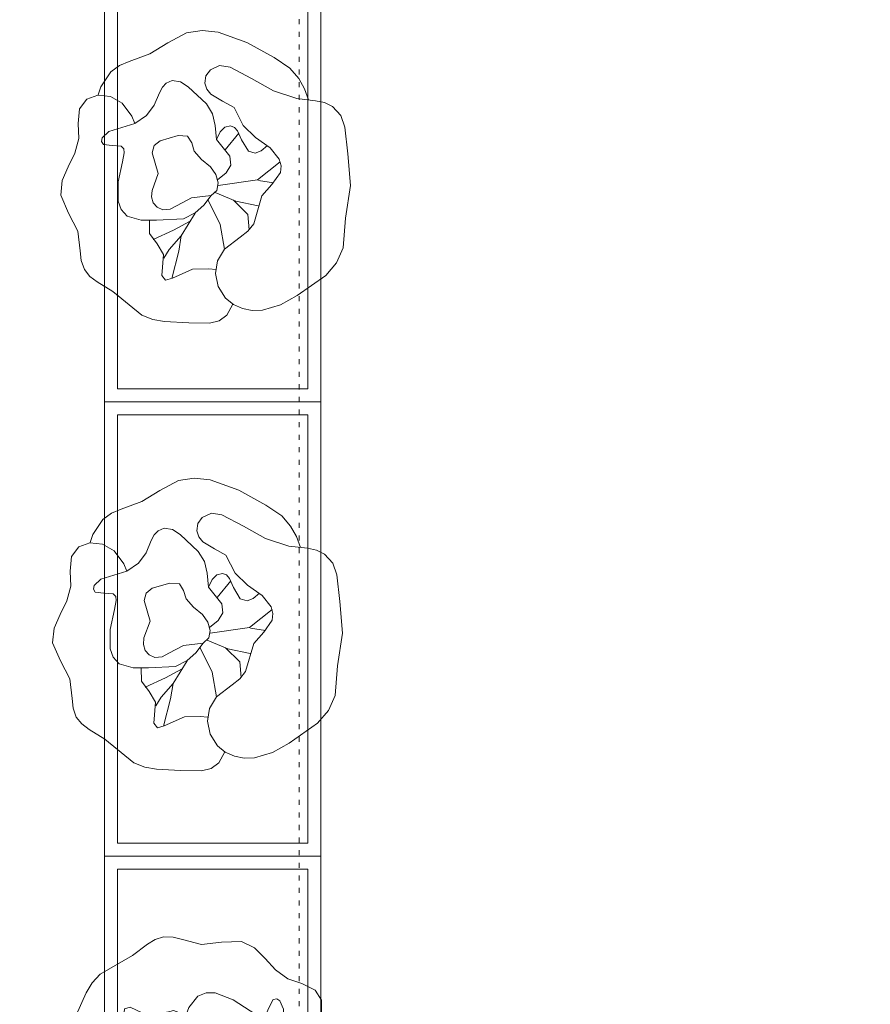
# Model space of a CAD drawing. Header units: centimetres. Extents: x -9388 to 91680, y -1419244 to 50347.
# Tile 18 of 183: x 2065 to 4092, y -704067 to -701721. Entities that reach past the tile are written whole.
import ezdxf

# ---------------------------------------------------------------- set-up
doc = ezdxf.new("R2010")
doc.units = ezdxf.units.CM
doc.linetypes.add('ACAD_ISO03W100', pattern=[30, 12, -18])
for name, color, linetype, lineweight in [('Q_podkład', 8, 'Continuous', 9), ('Rzuty - ogródek_Nr_pióra__101', 7, 'Continuous', 5), ('Rzuty - ogródek_Nr_pióra__161', 7, 'Continuous', 5)]:
    doc.layers.add(name, color=color, linetype=linetype, lineweight=lineweight)
doc.layers.add('Rzuty - ogródek', color=7, linetype='Continuous')

# ---------------------------------------------------------------- blocks, each defined once
blk = doc.blocks.new('Drzewo rzut 19')
at = {"layer": 'Rzuty - ogródek_Nr_pióra__101', "color": 8, "linetype": 'Continuous'}
for p, q in [((66.5, 175.7), (84.5, 240.2)), ((89.3, 171.2), (102.5, 191.7)), ((-33.7, 114.2), (-42.8, 173.5)), ((59.7, 139.3), (66.5, 175.7)), ((59.7, 139.3), (89.3, 171.2)), ((77.9, 125.6), (126.9, 146.5)), ((-99.8, 91.4), (-102.7, 128.5)), ((25.5, 85.8), (59.7, 139.3)), ((37.6, 104.7), (77.9, 125.6)), ((-6, 55.8), (-33.7, 114.2)), ((-72.4, 59.5), (-125.4, 71.5)), ((-66.5, 56.9), (-99.8, 91.4)), ((-23.4, 38), (-72.4, 59.5)), ((-124.9, 9.4), (-179.5, -32.3)), ((-127.1, 11.7), (-162.7, 17.7)), ((-30.5, 20.9), (-124.9, 9.4)), ((-49.2, -63), (-82.5, -102.7))]:
    blk.add_line(p, q, dxfattribs=at)
at = {"layer": 'Rzuty - ogródek_Nr_pióra__101', "color": 8, "linetype": 'Continuous', "flags": 128}
for points in [[(-60.2, 304.7), (-45.1, 330.7), (-26.2, 343.5), (-3.6, 348.5), (46.3, 346.7), (104, 342.6), (131.7, 337), (157.7, 326.1), (225.4, 268.9), (262.5, 244.7), (279.3, 231.3), (292.1, 214.5), (299.2, 192.9), (301.3, 169.9), (305.8, 123.3), (327, 80.1), (344.8, 36.2), (340.9, 1.9), (325.9, -30.5), (309, -62.9), (298.9, -97.7), (299.6, -133.6), (295.7, -168.2), (278, -191.1), (251.4, -200.2), (221.6, -196.3), (194.1, -179.7), (171.6, -148), (164.9, -130.9)], [(134.9, 100.9), (134.9, 132.4), (117.7, 157.3), (103, 182.6), (107.6, 232.7), (99.3, 243.9), (83, 239.5), (34.6, 219), (-4.1, 219), (-20.7, 220.9)], [(104.8, -202.2), (118, -172.9), (136.5, -149.2), (164.9, -130.9), (227.3, -113.1), (242.9, -97.8), (244.9, -89.4), (240.7, -81.9), (220.1, -79), (198.4, -77.4), (192.4, -70.5), (191.2, -61.1), (196.1, -39.5), (207.3, 7.3), (208.4, 53.4), (201.4, 73.7), (187.2, 89.7), (154.5, 100.3), (118.1, 100.8), (53.5, 98.6), (25.2, 85.6), (4.2, 67.7), (-13.3, 45.1)], [(104.8, -202.2), (97.4, -215.6), (87.7, -225.4), (73.6, -231.2), (53.6, -227.4), (35.7, -215.6), (-6.7, -174.2), (-20.8, -149.6), (-26.7, -122), (-28.9, -88.6), (-60.1, -48.4), (-61.9, -26.2), (-50.8, -8.4), (-29.8, 7.5)], [(-150.2, -71.3), (-135.1, -59.3), (-120.4, -54.3), (-104.3, -58.9), (-88.4, -86.3), (-79.6, -108.3), (-72.9, -116.5), (-63.3, -120.5), (-49.3, -117.2), (-38.3, -106.8), (-28.9, -88.6)], [(250.8, -200.3), (243.9, -219.6), (219.3, -255.1), (198.5, -269.2), (174.9, -278.8), (125.8, -295.9), (81.9, -321.4), (36.9, -343.8), (-0.5, -348.7), (-38.3, -343.8), (-106.2, -317.6), (-170.1, -281), (-207.5, -254.6), (-227.8, -229.9), (-241, -205), (-250.3, -178.2)]]:
    blk.add_lwpolyline(points, dxfattribs=at)
for points in [[(-17.8, -254.9), (-40.2, -264.3), (-64.9, -260.3), (-115.7, -232.1), (-167.3, -201.8), (-222.8, -182), (-267, -176), (-288, -171.1), (-307.1, -161.5), (-326.2, -139.5), (-335.5, -111.5), (-341.3, -47.6), (-345.9, 27.6), (-332.2, 105.1), (-325.4, 175.7), (-308.9, 211.5), (-282.4, 241), (-213.7, 287.4), (-173.4, 308.4), (-130.2, 320.5), (-105.9, 320.6), (-82.5, 315.6), (-61.1, 305.3), (-42.8, 289.7), (-25.9, 262), (-20.1, 231.1), (-25.7, 200.5), (-42.8, 173.5), (-80.7, 145.6), (-99.2, 131.8), (-113.5, 114.2), (-134, 48.1), (-158.6, 21.5), (-179.5, -6.5), (-181.4, -22.7), (-177.2, -38.4), (-156.8, -65.8), (-121.9, -91), (-93, -120.5), (-72.4, -163.8), (-45.1, -179.7), (-18, -197), (-8.6, -208.7), (-4.1, -223), (-7, -240.5)], [(62.4, -99.7), (105, -88.4), (119.6, -76.9), (124.8, -59.6), (111.4, -10.6), (127, 29.5), (128.5, 44.9), (124.6, 59), (115.8, 70.2), (102.5, 76.3), (84.8, 75), (68.2, 66.8), (33.5, 49.6), (-13.3, 45.1), (-27.1, 32.7), (-30.7, 14.7), (-25.6, -5.4), (-13.3, -23.9), (7.4, -41.7), (24.5, -61.8), (30.2, -81.7), (40.1, -97.5)]]:
    blk.add_lwpolyline(points, close=True, dxfattribs=at)
blk = doc.blocks.new('PAB.01_RZUT PRZYZIEMIA')
at = {"layer": 'Rzuty - ogródek_Nr_pióra__161', "color": 8, "linetype": 'Continuous', "flags": 128}
for points in [[(32267, -701549), (35309, -701549), (35309, -706395.5), (32267, -706395.5)], [(32267, -702631.7), (32267, -701549), (32782.6, -701549), (32782.6, -702631.7)], [(32298, -702600.8), (32298, -701579.9), (32751.7, -701579.9), (32751.7, -702600.8)], [(32267, -703714.4), (32267, -702631.7), (32782.6, -702631.7), (32782.6, -703714.4)], [(32298, -703683.5), (32298, -702662.6), (32751.7, -702662.6), (32751.7, -703683.5)], [(32267, -704797.2), (32267, -703714.4), (32782.6, -703714.4), (32782.6, -704797.2)], [(32298, -704766.2), (32298, -703745.4), (32751.7, -703745.4), (32751.7, -704766.2)]]:
    blk.add_lwpolyline(points, close=True, dxfattribs=at)
at = {"layer": 'Rzuty - ogródek_Nr_pióra__161', "color": 8, "linetype": 'ACAD_ISO03W100', "flags": 128}
blk.add_lwpolyline([(35309, -705879.9), (35309, -701549), (32731.1, -701549), (32731.1, -705879.9)], close=True, dxfattribs=at)
at = {"layer": 'Rzuty - ogródek_Nr_pióra__161', "color": 8, "linetype": 'Continuous', "flags": 128}
blk.add_lwpolyline([(32782.6, -705879.9), (32782.6, -701600.5), (35309, -701600.5)], dxfattribs=at)
at = {"layer": 'Rzuty - ogródek', "color": 8, "linetype": 'Continuous', "lineweight": 5, "zscale": 1000}
for p, rotation in [((32506.8, -702095.9), 181.1883818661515), ((32487.6, -703162.5), 181.1883818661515), ((32510.3, -704254.4), 70.15267132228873)]:
    blk.add_blockref('Drzewo rzut 19', p, dxfattribs=dict(at, rotation=rotation))

msp = doc.modelspace()

# ---------------------------------------------------------------- block references
at = {"layer": 'Q_podkład'}
msp.add_blockref('PAB.01_RZUT PRZYZIEMIA', (-30000, 0), dxfattribs=at)

doc.saveas('drawing.dxf')
